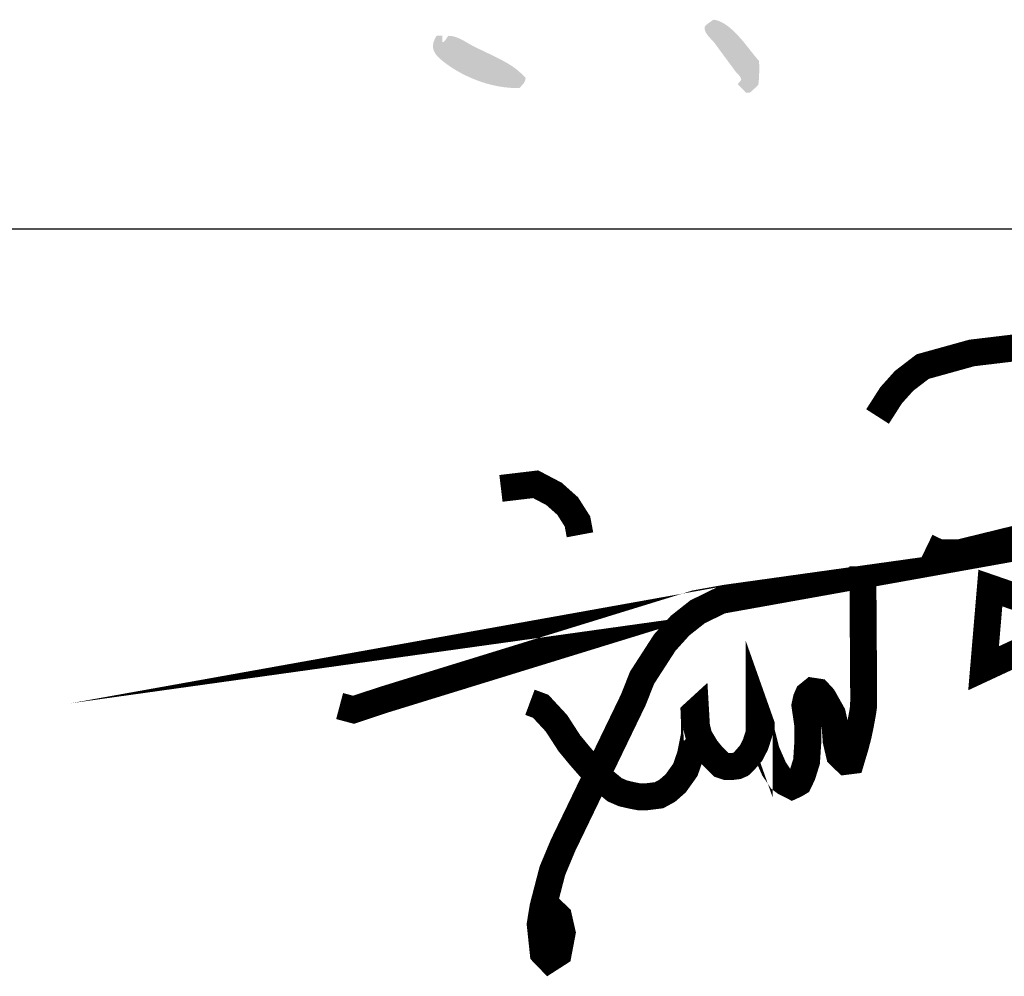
# Model space of a CAD drawing. Header units: millimetres. Extents: x 38389465 to 38395088, y 2473666 to 2480744.
# Tile 202 of 256: x 38391195 to 38391213, y 2479571 to 2479588. Entities that reach past the tile are written whole.
import ezdxf

# ---------------------------------------------------------------- set-up
doc = ezdxf.new("R2010")
doc.units = ezdxf.units.MM
doc.header["$LTSCALE"] = 2
doc.layers.get('0').update_dxf_attribs({"linetype": 'CONTINUOUS', "lineweight": 9})
doc.layers.add('PUB_TITLE', color=4, linetype='CONTINUOUS')
doc.layers.add('SPACE', color=7, linetype='CONTINUOUS')

# ---------------------------------------------------------------- blocks, each defined once
blk = doc.blocks.new('BFNAN')
h = blk.add_hatch(color=256)
h.dxf.hatch_style = 1
h.paths.add_polyline_path([(-1060.576355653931, 3724.166121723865), (-544.8804199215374, 3236.694572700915), (15.13543042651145, 2707.328767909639), (287.5758642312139, 1512.474144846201), (0, 0), (-682.2413454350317, -437.0739744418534), (-1119.823525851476, 15.27390485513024), (-1346.159275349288, 2141.30874301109)])
at = {"const_width": 2000}
for points in [[(23721.70351976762, 39856.81048778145), (24726.58050708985, 41428.62277931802), (25690.88847022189, 42504.6639584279), (27073.06378444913, 43564.64470819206), (30719.93607566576, 44576.42821765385), (33728.57786973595, 44936.17922816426), (37020.08316585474, 44936.17922816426)], [(27366.56614027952, 30173.64874623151), (28274.42514392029, 29735.33399682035), (29814.72469789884, 29735.33399682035), (36302.42747399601, 31324.14167607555)], [(34615.85308196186, 22563.11229714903), (31600.48343506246, 21159.30050847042), (32103.84752332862, 27117.5437371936), (38102.31703007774, 25049.68194674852)], [(-4262.1099886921, 34518.91914292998), (-1682.705026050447, 34826.33466209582), (-319.0295163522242, 34109.7040488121), (691.6566683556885, 33210.92891508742), (1424.17246262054, 32061.97946417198), (1609.619091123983, 31070.54715431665)], [(-16250.72693297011, 18350.92756372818), (-15216.52952607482, 18076.43401823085), (-12995.43197225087, 18812.86450527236), (10212.21085373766, 25964.18504126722), (12459.85405791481, 26366.77683268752), (15013.17672711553, 26723.23584037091), (12071.89125894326, 26196.40071658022), (10344.64184077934, 25350.73757013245), (9052.96125074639, 24330.13868328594), (7911.475901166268, 23069.39906498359), (6918.930027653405, 21532.95333448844), (6226.549906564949, 20461.15956725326), (5567.171072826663, 18801.35047151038), (4863.194482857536, 17344.51860586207), (4049.304171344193, 15660.2277390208), (3233.533785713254, 13972.04618614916), (2384.927005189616, 12215.91193838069), (1559.83978837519, 10508.44983449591), (358.2395484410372, 8021.81953421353), (-437.1644876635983, 6123.742922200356), (-1134.912396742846, 3438.039006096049), (-1346.159275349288, 2141.30874301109), (-1119.823525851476, 15.27390485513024), (-682.2413454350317, -437.0739744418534), (0, 0), (287.5758642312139, 1512.474144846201), (15.13543042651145, 2707.328767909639), (-544.8804199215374, 3236.694572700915), (-1060.576355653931, 3724.166121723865)], [(-2107.909533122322, 18631.41390836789), (-1307.8483886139, 18333.41897996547), (-139.7063620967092, 17073.95593195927), (813.2522666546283, 15599.46257425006), (1612.507573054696, 14631.82618058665), (2304.818761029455, 13838.79919653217), (3075.702298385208, 13056.43007649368), (4193.017429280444, 12131.29499175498), (4819.360471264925, 11861.67855953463), (5503.520159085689, 11707.6121657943), (5967.831094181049, 11617.44023585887), (6598.370761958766, 11617.44023585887), (7482.160724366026, 11727.76357300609), (8100.768615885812, 12065.82300455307), (8729.042535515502, 12616.37691925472), (9449.66505467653, 13629.98073780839), (9820.8300582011, 14727.22520093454), (9960.340780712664, 15422.76750323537), (10125.69554020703, 16247.15739990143), (10120.18503713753, 16973.32865396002), (10088.83390553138, 17811.17527796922), (10205.35988675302, 17917.91421894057), (10268.85769125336, 16828.56729433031), (10446.72675541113, 16112.02539120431), (10972.70892862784, 15226.28131275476), (11430.50869180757, 14661.7411522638), (12125.21769584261, 13977.71463458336), (12510.69169804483, 13851.85748738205), (12846.55069560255, 13851.85748738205), (13289.27412315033, 13909.06522850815), (13552.61798777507, 14023.48090530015), (13808.32877476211, 14263.75334021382), (14334.16724018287, 14873.91036484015), (14656.59157341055, 15508.53505165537), (14920.39342269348, 16338.42888783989), (14920.39342269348, 16953.52644572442), (14920.39342269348, 17402.64554763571), (15073.6136898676, 16970.20920795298), (15073.6136898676, 16493.50766680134), (15325.72506663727, 15502.5198804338), (15456.54599863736, 14988.29498715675), (15787.77293971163, 14234.98342991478), (16032.6645209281, 13678.0249355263), (16554.47372959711, 12909.30272357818), (16858.75909469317, 12683.70403817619), (17378.98847919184, 12418.87095103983), (17634.19561736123, 12536.57454532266), (17864.70157906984, 12675.199729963), (18135.04772916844, 13240.06496649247), (18447.02526669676, 14234.38171825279), (18542.71764668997, 15714.33736501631), (18542.71764668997, 16909.21883457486), (18431.57690247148, 17665.92406707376), (18325.39747687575, 18388.85000658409), (18431.62390969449, 18882.67784308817), (18567.42285234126, 19191.09057336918), (18894.57387376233, 19456.32538523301), (19301.96980632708, 19394.64283917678), (19678.50213934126, 18987.53811302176), (20359.32252357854, 17776.25129501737), (20566.72376365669, 16868.28454389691), (20648.16086751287, 15750.70230441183), (20889.3029968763, 14724.20244121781), (21377.6941654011, 14248.51542522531), (21753.8110441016, 14295.52072005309), (21892.71873109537, 14761.51984757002), (22080.76906975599, 15392.37977794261), (22279.09840579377, 16149.30933670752), (22448.41394611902, 16957.7129426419), (22624.29706702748, 17906.80171536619), (22681.81062819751, 18326.84100504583), (22692.05462130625, 18928.42251988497), (22627.21509635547, 28735.32248092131)]]:
    blk.add_lwpolyline(points, dxfattribs=at)
blk = doc.blocks.new('fgh34524')
h = blk.add_hatch(color=256)
h.dxf.hatch_style = 1
edge = h.paths.add_edge_path()
edge.add_spline(control_points=[(-1457.85973829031, -4261.701791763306), (-1457.85973829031, -4261.701791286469), (-1457.85973829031, -4261.701790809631), (-1457.85973829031, -4261.701790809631), (-1467.396876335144, -4249.517952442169), (-1486.009690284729, -4223.814091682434), (-1504.359565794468, -4222.090304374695)], knot_values=[0, 0, 0, 0, 0.04166667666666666, 0.04166667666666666, 0.04166667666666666, 0.08333334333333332, 0.08333334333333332, 0.08333334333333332, 0.08333334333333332], degree=3, periodic=0)
edge.add_spline(control_points=[(-1504.359565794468, -4222.090304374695), (-1507.883086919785, -4224.993662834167), (-1512.792554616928, -4227.059483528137), (-1515.122887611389, -4231.131937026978), (-1515.122887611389, -4231.131937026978), (-1514.802333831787, -4239.555940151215), (-1507.084463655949, -4244.823657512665), (-1503.068021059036, -4250.076677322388)], knot_values=[0.7500008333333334, 0.7500008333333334, 0.7500008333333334, 0.7500008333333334, 0.91666749, 0.9166675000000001, 0.9166675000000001, 0.9266675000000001, 1, 1, 1, 1], degree=3, periodic=0)
edge.add_spline(control_points=[(-1503.068021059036, -4250.076677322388), (-1503.067982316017, -4250.076729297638), (-1503.067943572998, -4250.076781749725), (-1503.067901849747, -4250.076834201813), (-1503.067901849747, -4250.076834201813), (-1498.834382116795, -4255.81676864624), (-1494.600340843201, -4261.557619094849), (-1490.366299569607, -4267.298600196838)], knot_values=[0.7083333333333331, 0.7083333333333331, 0.7083333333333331, 0.7083333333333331, 0.7291674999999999, 0.7291674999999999, 0.7291674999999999, 0.7391674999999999, 0.7500008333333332, 0.7500008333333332, 0.7500008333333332, 0.7500008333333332], degree=3, periodic=0)
edge.add_spline(control_points=[(-1490.366299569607, -4267.298600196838), (-1486.132258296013, -4273.039580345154), (-1481.898214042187, -4278.780692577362), (-1477.664695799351, -4284.521149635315), (-1477.664695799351, -4284.521149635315), (-1475.368429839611, -4287.711512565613), (-1471.576255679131, -4289.764752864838), (-1470.776380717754, -4294.423227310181)], knot_values=[0.5833341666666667, 0.5833341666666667, 0.5833341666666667, 0.5833341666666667, 0.6250008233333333, 0.6250008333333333, 0.6250008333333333, 0.6350008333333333, 0.7083333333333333, 0.7083333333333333, 0.7083333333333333, 0.7083333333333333], degree=3, periodic=0)
edge.add_spline(control_points=[(-1470.776380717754, -4294.423227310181), (-1470.776371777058, -4294.423273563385), (-1470.776364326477, -4294.423319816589), (-1470.776356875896, -4294.423366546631), (-1470.776356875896, -4294.423366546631), (-1471.493683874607, -4295.284736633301), (-1472.211276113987, -4296.145975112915), (-1472.928865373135, -4297.007082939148)], knot_values=[0.5416666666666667, 0.5416666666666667, 0.5416666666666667, 0.5416666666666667, 0.5625008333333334, 0.5625008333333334, 0.5625008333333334, 0.5725008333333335, 0.5833341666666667, 0.5833341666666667, 0.5833341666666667, 0.5833341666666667], degree=3, periodic=0)
edge.add_spline(control_points=[(-1472.928865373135, -4297.007082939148), (-1473.646454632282, -4297.868190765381), (-1474.36404389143, -4298.729167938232), (-1475.081372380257, -4299.590013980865), (-1475.081372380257, -4299.590013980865), (-1471.780982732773, -4303.034445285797), (-1468.479545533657, -4306.479400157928), (-1465.179155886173, -4309.92330789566)], knot_values=[0.4166666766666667, 0.4166666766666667, 0.4166666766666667, 0.4166666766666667, 0.4583333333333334, 0.4583333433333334, 0.4583333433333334, 0.4683333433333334, 0.5416666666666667, 0.5416666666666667, 0.5416666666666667, 0.5416666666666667], degree=3, periodic=0)
edge.add_spline(control_points=[(-1465.179155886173, -4309.92330789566), (-1465.179155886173, -4309.92330789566), (-1465.179154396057, -4309.923308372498), (-1465.179154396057, -4309.923308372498), (-1463.600456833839, -4309.923308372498), (-1462.021759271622, -4309.923308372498), (-1460.443061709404, -4309.923308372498)], knot_values=[0.3333333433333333, 0.3333333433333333, 0.3333333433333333, 0.3333333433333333, 0.375000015, 0.375000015, 0.375000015, 0.4166666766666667, 0.4166666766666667, 0.4166666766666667, 0.4166666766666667], degree=3, periodic=0)
edge.add_spline(control_points=[(-1460.443061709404, -4309.923308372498), (-1460.443061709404, -4309.923308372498), (-1460.443061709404, -4309.923308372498), (-1460.443061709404, -4309.923308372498), (-1457.142149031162, -4306.909954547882), (-1453.840711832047, -4303.895553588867), (-1450.539797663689, -4300.881676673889)], knot_values=[0.2500000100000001, 0.2500000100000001, 0.2500000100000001, 0.2500000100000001, 0.2916666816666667, 0.2916666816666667, 0.2916666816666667, 0.3333333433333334, 0.3333333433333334, 0.3333333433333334, 0.3333333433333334], degree=3, periodic=0)
edge.add_spline(control_points=[(-1450.539797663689, -4300.881676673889), (-1450.539797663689, -4300.881676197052), (-1450.539797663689, -4300.881675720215), (-1450.539797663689, -4300.881675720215), (-1449.473889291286, -4299.374736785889), (-1448.599161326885, -4274.978778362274), (-1449.679212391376, -4271.604532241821)], knot_values=[0.1666666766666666, 0.1666666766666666, 0.1666666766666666, 0.1666666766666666, 0.2083333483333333, 0.2083333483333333, 0.2083333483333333, 0.2500000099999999, 0.2500000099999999, 0.2500000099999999, 0.2500000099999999], degree=3, periodic=0)
edge.add_spline(control_points=[(-1449.679212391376, -4271.604532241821), (-1449.679212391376, -4271.604531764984), (-1449.679212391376, -4271.604531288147), (-1449.679212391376, -4271.604531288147), (-1452.405007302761, -4268.304141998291), (-1455.13289731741, -4265.002181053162), (-1457.85973829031, -4261.701791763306)], knot_values=[0.08333334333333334, 0.08333334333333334, 0.08333334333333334, 0.08333334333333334, 0.125000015, 0.125000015, 0.125000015, 0.1666666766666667, 0.1666666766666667, 0.1666666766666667, 0.1666666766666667], degree=3, periodic=0)
h = blk.add_hatch(color=256)
h.dxf.hatch_style = 1
edge = h.paths.add_edge_path()
edge.add_spline(control_points=[(-1730.400392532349, -4292.271281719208), (-1730.400389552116, -4292.271228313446), (-1730.400386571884, -4292.271174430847), (-1730.400382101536, -4292.271120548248), (-1730.400382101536, -4292.271120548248), (-1746.589106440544, -4274.247043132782), (-1771.398857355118, -4265.042513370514), (-1794.121837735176, -4253.521268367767)], knot_values=[0.40000001, 0.40000001, 0.40000001, 0.40000001, 0.450001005, 0.450001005, 0.450001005, 0.460001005, 0.5000009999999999, 0.5000009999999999, 0.5000009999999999, 0.5000009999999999], degree=3, periodic=0)
edge.add_spline(control_points=[(-1794.121837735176, -4253.521268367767), (-1794.121839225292, -4253.521266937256), (-1794.121842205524, -4253.521265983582), (-1794.121842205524, -4253.521265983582), (-1802.279320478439, -4249.385433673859), (-1812.320339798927, -4241.421234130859), (-1823.400031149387, -4241.465231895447)], knot_values=[0.30000001, 0.30000001, 0.30000001, 0.30000001, 0.3500000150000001, 0.3500000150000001, 0.3500000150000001, 0.4000000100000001, 0.4000000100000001, 0.4000000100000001, 0.4000000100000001], degree=3, periodic=0)
edge.add_spline(control_points=[(-1823.400031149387, -4241.465231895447), (-1823.400032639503, -4241.465231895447), (-1823.40003412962, -4241.465231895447), (-1823.40003412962, -4241.465231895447), (-1825.786936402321, -4243.865229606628), (-1826.670044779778, -4247.599315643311), (-1829.858341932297, -4249.215202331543)], knot_values=[0.20000001, 0.20000001, 0.20000001, 0.20000001, 0.250000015, 0.250000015, 0.250000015, 0.30000001, 0.30000001, 0.30000001, 0.30000001], degree=3, periodic=0)
edge.add_spline(control_points=[(-1829.858341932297, -4249.215202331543), (-1829.858344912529, -4249.21520280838), (-1829.858344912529, -4249.21520280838), (-1829.858344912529, -4249.21520280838), (-1830.144855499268, -4249.071684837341), (-1830.43189060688, -4248.928690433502), (-1830.718927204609, -4248.785172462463)], knot_values=[0.10000001, 0.10000001, 0.10000001, 0.10000001, 0.150000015, 0.150000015, 0.150000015, 0.20000001, 0.20000001, 0.20000001, 0.20000001], degree=3, periodic=0)
edge.add_spline(control_points=[(-1830.718927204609, -4248.785172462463), (-1830.718927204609, -4248.785172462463), (-1830.718927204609, -4248.785172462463), (-1830.718927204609, -4248.785172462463), (-1830.718927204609, -4246.345366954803), (-1830.718927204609, -4243.905037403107), (-1830.718927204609, -4241.465231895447)], knot_values=[0, 0, 0, 0, 0.05000001, 0.05000001, 0.05000001, 0.10000001, 0.10000001, 0.10000001, 0.10000001], degree=3, periodic=0)
edge.add_spline(control_points=[(-1830.718927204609, -4241.465231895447), (-1833.01521551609, -4241.465231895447), (-1835.311502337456, -4241.465231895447), (-1837.608313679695, -4241.465231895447), (-1837.608313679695, -4241.465231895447), (-1847.120215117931, -4256.439665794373), (-1838.92371070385, -4265.500646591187), (-1827.275368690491, -4274.187595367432)], knot_values=[0.7000009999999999, 0.7000009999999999, 0.7000009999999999, 0.7000009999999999, 0.9000009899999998, 0.9000009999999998, 0.9000009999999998, 0.9100009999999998, 0.9999999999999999, 0.9999999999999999, 0.9999999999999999, 0.9999999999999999], degree=3, periodic=0)
edge.add_spline(control_points=[(-1827.275368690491, -4274.187595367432), (-1827.275252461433, -4274.18768119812), (-1827.275136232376, -4274.18776845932), (-1827.275021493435, -4274.187855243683), (-1827.275021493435, -4274.187855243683), (-1808.010803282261, -4288.553129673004), (-1770.939187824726, -4305.063272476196), (-1737.720269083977, -4304.326653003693)], knot_values=[0.6000010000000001, 0.6000010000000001, 0.6000010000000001, 0.6000010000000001, 0.6500015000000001, 0.6500015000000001, 0.6500015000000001, 0.6600015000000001, 0.7000010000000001, 0.7000010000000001, 0.7000010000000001, 0.7000010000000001], degree=3, periodic=0)
edge.add_spline(control_points=[(-1737.720269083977, -4304.326653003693), (-1737.719939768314, -4304.326645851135), (-1737.71960747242, -4304.326638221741), (-1737.719276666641, -4304.326631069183), (-1737.719276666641, -4304.326631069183), (-1735.134932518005, -4300.893232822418), (-1730.74093323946, -4297.653633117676), (-1730.400392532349, -4292.271281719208)], knot_values=[0.5000009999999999, 0.5000009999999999, 0.5000009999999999, 0.5000009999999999, 0.5500014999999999, 0.5500014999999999, 0.5500014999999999, 0.5600014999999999, 0.6000009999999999, 0.6000009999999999, 0.6000009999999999, 0.6000009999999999], degree=3, periodic=0)
at = {"layer": 'SPACE', "xscale": 0.01619999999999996, "yscale": 0.01619999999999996, "zscale": 0.01619999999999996}
blk.add_blockref('BFNAN', (-1691.082811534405, -5345.237709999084), dxfattribs=at)
blk = doc.blocks.new('A$C69596FC1')
at = {"layer": 'PUB_TITLE'}
blk.add_line((109619.9998970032, 16689.99981099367), (117629.9998970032, 16689.99981099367), dxfattribs=at)
at = {"xscale": 0.9999999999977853, "yscale": 0.9999999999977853, "zscale": 0.9999999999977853}
blk.add_blockref('fgh34524', (117598.9322166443, 21163.63108718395), dxfattribs=at)

msp = doc.modelspace()

# ---------------------------------------------------------------- block references
at = {"linetype": 'ByBlock', "xscale": 0.01500000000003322, "yscale": 0.01500000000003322, "zscale": 0.01500000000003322}
msp.add_blockref('A$C69596FC1', (38389465.97101418, 2479333.813706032), dxfattribs=at)

doc.saveas('drawing.dxf')
